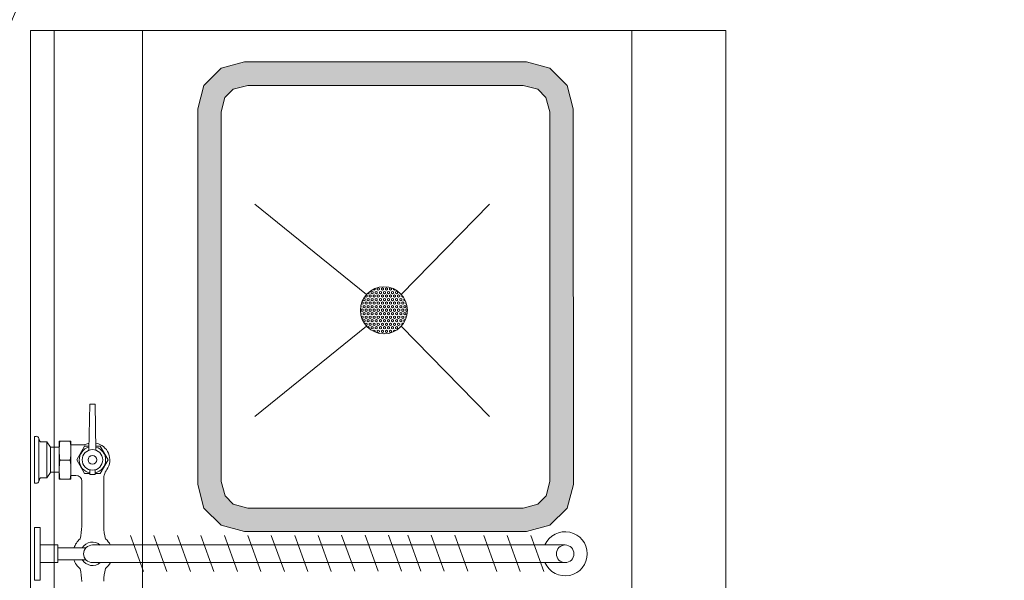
# Model space of a CAD drawing. Header units: millimetres. Extents: x -1131 to 37929, y -9154 to 9180.
# Tile 33 of 85: x 13727 to 14777, y 3501 to 4099. Entities that reach past the tile are written whole.
import ezdxf

# ---------------------------------------------------------------- set-up
doc = ezdxf.new("R2010")
doc.units = ezdxf.units.MM
doc.layers.add('GREYSCALE', color=9, linetype='Continuous', lineweight=0, true_color=0x808080)

# ---------------------------------------------------------------- blocks, each defined once
blk = doc.blocks.new('FLOOR PLAN')
at = {"layer": 'GREYSCALE'}
h = blk.add_hatch(color=256, dxfattribs=at)
h.dxf.hatch_style = 1
h.paths.add_polyline_path([(14347.6, 12706.8), (14648.3, 12706.8), (14673.4, 12713.5), (14691.7, 12731.9), (14698.5, 12756.9), (14698.4, 13157.9), (14691.7, 13182.9), (14673.4, 13201.3), (14648.3, 13208), (14347.6, 13208), (14322.5, 13201.3), (14304.2, 13182.9), (14297.5, 13157.9), (14297.5, 12756.9), (14304.2, 12731.8), (14322.5, 12713.5)])
h.paths.add_polyline_path([(14350.9, 12731.8), (14645, 12731.9), (14660.4, 12736), (14669.3, 12744.8), (14673.4, 12760.2), (14673.4, 13154.6), (14669.2, 13170), (14660.4, 13178.8), (14645, 13182.9), (14350.9, 13182.9), (14335.5, 13178.8), (14326.6, 13170), (14322.5, 13154.6), (14322.5, 12760.2), (14326.7, 12744.8), (14335.5, 12736)], flags=16)
for p, q in [((14861, 13241.4), (14119.2, 13241.3)), ((14119.2, 13241.3), (14119.2, 12032.3)), ((14144.3, 12032.3), (14144.2, 13241.3)), ((14238.5, 12032.3), (14238.5, 13241.3)), ((14760.8, 12032.4), (14760.7, 13241.3)), ((14861, 12032.4), (14861, 13241.4)), ((14322.5, 13201.3), (14304.2, 13182.9)), ((14347.6, 13208), (14322.5, 13201.3)), ((14648.3, 13208), (14347.6, 13208)), ((14673.4, 13201.3), (14648.3, 13208)), ((14691.7, 13182.9), (14673.4, 13201.3)), ((14304.2, 13182.9), (14297.5, 13157.9)), ((14335.5, 13178.8), (14326.6, 13170)), ((14350.9, 13182.9), (14335.5, 13178.8)), ((14645, 13182.9), (14350.9, 13182.9)), ((14660.4, 13178.8), (14645, 13182.9)), ((14669.2, 13170), (14660.4, 13178.8)), ((14698.4, 13157.9), (14691.7, 13182.9)), ((14326.6, 13170), (14322.5, 13154.6)), ((14673.4, 13154.6), (14669.2, 13170)), ((14297.5, 13157.9), (14297.5, 12756.9)), ((14698.5, 12756.9), (14698.4, 13157.9)), ((14322.5, 13154.6), (14322.5, 12760.2)), ((14673.4, 12760.2), (14673.4, 13154.6)), ((14477.7, 12959.8), (14358.6, 13056.2)), ((14477.7, 12959.8), (14358.6, 13056.2)), ((14477.7, 12959.8), (14358.6, 13056.2)), ((14477.7, 12959.8), (14358.6, 13056.2)), ((14608.9, 13056.2), (14514.8, 12959.8)), ((14608.9, 13056.2), (14514.8, 12959.8)), ((14608.9, 13056.2), (14514.8, 12959.8)), ((14608.9, 13056.2), (14514.8, 12959.8)), ((14490.3, 12966.9), (14489.2, 12966.2)), ((14491.4, 12966.2), (14490.3, 12966.9)), ((14494.7, 12966.9), (14493.6, 12966.2)), ((14495.8, 12966.2), (14494.7, 12966.9)), ((14499, 12966.9), (14497.9, 12966.2)), ((14500.1, 12966.2), (14499, 12966.9)), ((14503.3, 12966.9), (14502.3, 12966.2)), ((14504.4, 12966.2), (14503.3, 12966.9)), ((14476.2, 12957.5), (14476.2, 12958)), ((14477.3, 12956.8), (14476.2, 12957.5)), ((14478.4, 12958.7), (14477.3, 12959.3)), ((14478.4, 12957.5), (14477.3, 12956.8)), ((14478.4, 12957.5), (14478.4, 12958.7)), ((14479.5, 12960.6), (14478.9, 12961)), ((14480.6, 12961.2), (14479.5, 12960.6)), ((14480.6, 12961.2), (14480.6, 12962.5)), ((14481.6, 12959.3), (14480.6, 12958.7)), ((14480.6, 12957.5), (14480.6, 12958.7)), ((14481.6, 12956.8), (14480.6, 12957.5)), ((14482.7, 12958.7), (14481.6, 12959.3)), ((14482.7, 12957.5), (14481.6, 12956.8)), ((14483.8, 12963.1), (14482.7, 12962.5)), ((14482.7, 12961.2), (14482.7, 12962.5)), ((14483.8, 12960.6), (14482.7, 12961.2)), ((14482.7, 12957.5), (14482.7, 12958.7)), ((14484.9, 12962.5), (14483.8, 12963.1)), ((14484.9, 12961.2), (14483.8, 12960.6)), ((14484.9, 12965), (14484.9, 12965.3)), ((14486, 12964.4), (14484.9, 12965)), ((14484.9, 12961.2), (14484.9, 12962.5)), ((14486, 12959.3), (14484.9, 12958.7)), ((14484.9, 12957.5), (14484.9, 12958.7)), ((14486, 12956.8), (14484.9, 12957.5)), ((14487.1, 12965), (14486, 12964.4)), ((14487.1, 12958.7), (14486, 12959.3)), ((14487.1, 12957.5), (14486, 12956.8)), ((14487.1, 12965), (14487.1, 12966.2)), ((14487.1, 12966.2), (14487.1, 12966.2)), ((14488.2, 12963.1), (14487.1, 12962.5)), ((14487.1, 12961.2), (14487.1, 12962.5)), ((14488.2, 12960.6), (14487.1, 12961.2)), ((14487.1, 12957.5), (14487.1, 12958.7)), ((14489.2, 12962.5), (14488.2, 12963.1)), ((14489.2, 12961.2), (14488.2, 12960.6)), ((14489.2, 12965), (14489.2, 12966.2)), ((14490.3, 12964.4), (14489.2, 12965)), ((14489.2, 12961.2), (14489.2, 12962.5)), ((14490.3, 12959.3), (14489.2, 12958.7)), ((14489.2, 12957.5), (14489.2, 12958.7)), ((14490.3, 12956.8), (14489.2, 12957.5)), ((14491.4, 12965), (14490.3, 12964.4)), ((14491.4, 12958.7), (14490.3, 12959.3)), ((14491.4, 12957.5), (14490.3, 12956.8)), ((14491.4, 12965), (14491.4, 12966.2)), ((14492.5, 12963.1), (14491.4, 12962.5)), ((14491.4, 12961.2), (14491.4, 12962.5)), ((14492.5, 12960.6), (14491.4, 12961.2)), ((14491.4, 12957.5), (14491.4, 12958.7)), ((14493.6, 12962.5), (14492.5, 12963.1)), ((14493.6, 12961.2), (14492.5, 12960.6)), ((14493.6, 12965), (14493.6, 12966.2)), ((14494.7, 12964.4), (14493.6, 12965)), ((14493.6, 12961.2), (14493.6, 12962.5)), ((14494.7, 12959.3), (14493.6, 12958.7)), ((14493.6, 12957.5), (14493.6, 12958.7)), ((14494.7, 12956.8), (14493.6, 12957.5)), ((14495.8, 12965), (14494.7, 12964.4)), ((14495.8, 12958.7), (14494.7, 12959.3)), ((14495.8, 12957.5), (14494.7, 12956.8)), ((14495.8, 12965), (14495.8, 12966.2)), ((14496.8, 12963.1), (14495.8, 12962.5)), ((14495.8, 12961.2), (14495.8, 12962.5)), ((14496.8, 12960.6), (14495.8, 12961.2)), ((14495.8, 12957.5), (14495.8, 12958.7)), ((14497.9, 12962.5), (14496.8, 12963.1)), ((14497.9, 12961.2), (14496.8, 12960.6)), ((14497.9, 12965), (14497.9, 12966.2)), ((14499, 12964.4), (14497.9, 12965)), ((14497.9, 12961.2), (14497.9, 12962.5)), ((14499, 12959.3), (14497.9, 12958.7)), ((14497.9, 12957.5), (14497.9, 12958.7)), ((14499, 12956.8), (14497.9, 12957.5)), ((14500.1, 12965), (14499, 12964.4)), ((14500.1, 12958.7), (14499, 12959.3)), ((14500.1, 12957.5), (14499, 12956.8)), ((14500.1, 12965), (14500.1, 12966.2)), ((14501.2, 12963.1), (14500.1, 12962.5)), ((14500.1, 12961.2), (14500.1, 12962.5)), ((14501.2, 12960.6), (14500.1, 12961.2)), ((14500.1, 12957.5), (14500.1, 12958.7)), ((14502.3, 12962.5), (14501.2, 12963.1)), ((14502.3, 12961.2), (14501.2, 12960.6)), ((14502.3, 12965), (14502.3, 12966.2)), ((14503.3, 12964.4), (14502.3, 12965)), ((14502.3, 12961.2), (14502.3, 12962.5)), ((14503.3, 12959.3), (14502.3, 12958.7)), ((14502.3, 12957.5), (14502.3, 12958.7)), ((14503.3, 12956.8), (14502.3, 12957.5)), ((14504.4, 12965), (14503.3, 12964.4)), ((14504.4, 12958.7), (14503.3, 12959.3)), ((14504.4, 12957.5), (14503.3, 12956.8)), ((14504.4, 12965), (14504.4, 12966.2)), ((14505.5, 12963.1), (14504.4, 12962.5)), ((14504.4, 12961.2), (14504.4, 12962.5)), ((14505.5, 12960.6), (14504.4, 12961.2)), ((14504.4, 12957.5), (14504.4, 12958.7)), ((14506.6, 12962.5), (14505.5, 12963.1)), ((14506.6, 12961.2), (14505.5, 12960.6)), ((14506.6, 12965), (14506.6, 12965.8)), ((14507.7, 12964.4), (14506.6, 12965)), ((14506.6, 12961.2), (14506.6, 12962.5)), ((14507.7, 12959.3), (14506.6, 12958.7)), ((14506.6, 12957.5), (14506.6, 12958.7)), ((14507.7, 12956.8), (14506.6, 12957.5)), ((14508.5, 12964.8), (14507.7, 12964.4)), ((14508.8, 12958.7), (14507.7, 12959.3)), ((14508.8, 12957.5), (14507.7, 12956.8)), ((14509.9, 12963.1), (14508.8, 12962.5)), ((14508.8, 12961.2), (14508.8, 12962.5)), ((14509.9, 12960.6), (14508.8, 12961.2)), ((14508.8, 12957.5), (14508.8, 12958.7)), ((14510.9, 12962.5), (14509.9, 12963.1)), ((14510.9, 12961.2), (14509.9, 12960.6)), ((14510.9, 12961.2), (14510.9, 12962.5)), ((14512, 12959.3), (14510.9, 12958.7)), ((14510.9, 12957.5), (14510.9, 12958.7)), ((14512, 12956.8), (14510.9, 12957.5)), ((14513.1, 12958.7), (14512, 12959.3)), ((14513.1, 12957.5), (14512, 12956.8)), ((14513.1, 12961.2), (14513.1, 12961.5)), ((14513.8, 12960.8), (14513.1, 12961.2)), ((14513.1, 12957.5), (14513.1, 12958.7)), ((14515.6, 12958.9), (14515.3, 12958.7)), ((14515.3, 12957.5), (14515.3, 12958.7)), ((14516.4, 12956.8), (14515.3, 12957.5)), ((14516.9, 12957.1), (14516.4, 12956.8)), ((14471.9, 12946.2), (14471.4, 12945.9)), ((14471.9, 12947.4), (14471.6, 12947.6)), ((14471.9, 12946.2), (14471.9, 12947.4)), ((14473, 12949.3), (14472.2, 12949.8)), ((14473, 12951.8), (14472.8, 12951.7)), ((14474, 12951.2), (14473, 12951.8)), ((14474, 12949.9), (14473, 12949.3)), ((14474, 12953.7), (14474, 12954.5)), ((14475.1, 12953.1), (14474, 12953.7)), ((14474, 12949.9), (14474, 12951.2)), ((14475.1, 12948.1), (14474, 12947.4)), ((14474, 12946.2), (14474, 12947.4)), ((14475.1, 12945.6), (14474, 12946.2)), ((14475.1, 12955.6), (14474.4, 12955.2)), ((14476.2, 12955), (14475.1, 12955.6)), ((14476.2, 12953.7), (14475.1, 12953.1)), ((14476.2, 12947.4), (14475.1, 12948.1)), ((14476.2, 12946.2), (14475.1, 12945.6)), ((14476.2, 12953.7), (14476.2, 12955)), ((14477.3, 12951.8), (14476.2, 12951.2)), ((14476.2, 12949.9), (14476.2, 12951.2)), ((14477.3, 12949.3), (14476.2, 12949.9)), ((14476.2, 12946.2), (14476.2, 12947.4)), ((14478.4, 12951.2), (14477.3, 12951.8)), ((14478.4, 12949.9), (14477.3, 12949.3)), ((14479.5, 12955.6), (14478.4, 12955)), ((14478.4, 12953.7), (14478.4, 12955)), ((14479.5, 12953.1), (14478.4, 12953.7)), ((14478.4, 12949.9), (14478.4, 12951.2)), ((14479.5, 12948.1), (14478.4, 12947.4)), ((14478.4, 12946.2), (14478.4, 12947.4)), ((14479.5, 12945.6), (14478.4, 12946.2)), ((14480.6, 12955), (14479.5, 12955.6)), ((14480.6, 12953.7), (14479.5, 12953.1)), ((14480.6, 12947.4), (14479.5, 12948.1)), ((14480.6, 12946.2), (14479.5, 12945.6)), ((14480.6, 12953.7), (14480.6, 12955)), ((14481.6, 12951.8), (14480.6, 12951.2)), ((14480.6, 12949.9), (14480.6, 12951.2)), ((14481.6, 12949.3), (14480.6, 12949.9)), ((14480.6, 12946.2), (14480.6, 12947.4)), ((14482.7, 12951.2), (14481.6, 12951.8)), ((14482.7, 12949.9), (14481.6, 12949.3)), ((14483.8, 12955.6), (14482.7, 12955)), ((14482.7, 12953.7), (14482.7, 12955)), ((14483.8, 12953.1), (14482.7, 12953.7)), ((14482.7, 12949.9), (14482.7, 12951.2)), ((14483.8, 12948.1), (14482.7, 12947.4)), ((14482.7, 12946.2), (14482.7, 12947.4)), ((14483.8, 12945.6), (14482.7, 12946.2)), ((14484.9, 12955), (14483.8, 12955.6)), ((14484.9, 12953.7), (14483.8, 12953.1)), ((14484.9, 12947.4), (14483.8, 12948.1)), ((14484.9, 12946.2), (14483.8, 12945.6)), ((14484.9, 12953.7), (14484.9, 12955)), ((14486, 12951.8), (14484.9, 12951.2)), ((14484.9, 12949.9), (14484.9, 12951.2)), ((14486, 12949.3), (14484.9, 12949.9)), ((14484.9, 12946.2), (14484.9, 12947.4)), ((14487.1, 12951.2), (14486, 12951.8)), ((14487.1, 12949.9), (14486, 12949.3)), ((14488.2, 12955.6), (14487.1, 12955)), ((14487.1, 12953.7), (14487.1, 12955)), ((14488.2, 12953.1), (14487.1, 12953.7)), ((14487.1, 12949.9), (14487.1, 12951.2)), ((14488.2, 12948.1), (14487.1, 12947.4)), ((14487.1, 12946.2), (14487.1, 12947.4)), ((14488.2, 12945.6), (14487.1, 12946.2)), ((14489.2, 12955), (14488.2, 12955.6)), ((14489.2, 12953.7), (14488.2, 12953.1)), ((14489.2, 12947.4), (14488.2, 12948.1)), ((14489.2, 12946.2), (14488.2, 12945.6)), ((14489.2, 12953.7), (14489.2, 12955)), ((14490.3, 12951.8), (14489.2, 12951.2)), ((14489.2, 12949.9), (14489.2, 12951.2)), ((14490.3, 12949.3), (14489.2, 12949.9)), ((14489.2, 12946.2), (14489.2, 12947.4)), ((14491.4, 12951.2), (14490.3, 12951.8)), ((14491.4, 12949.9), (14490.3, 12949.3)), ((14492.5, 12955.6), (14491.4, 12955)), ((14491.4, 12953.7), (14491.4, 12955)), ((14492.5, 12953.1), (14491.4, 12953.7)), ((14491.4, 12949.9), (14491.4, 12951.2)), ((14492.5, 12948.1), (14491.4, 12947.4)), ((14491.4, 12946.2), (14491.4, 12947.4)), ((14492.5, 12945.6), (14491.4, 12946.2)), ((14493.6, 12955), (14492.5, 12955.6)), ((14493.6, 12953.7), (14492.5, 12953.1)), ((14493.6, 12947.4), (14492.5, 12948.1)), ((14493.6, 12946.2), (14492.5, 12945.6)), ((14493.6, 12953.7), (14493.6, 12955)), ((14494.7, 12951.8), (14493.6, 12951.2)), ((14493.6, 12949.9), (14493.6, 12951.2)), ((14494.7, 12949.3), (14493.6, 12949.9)), ((14493.6, 12946.2), (14493.6, 12947.4)), ((14495.8, 12951.2), (14494.7, 12951.8)), ((14495.8, 12949.9), (14494.7, 12949.3)), ((14496.8, 12955.6), (14495.8, 12955)), ((14495.8, 12953.7), (14495.8, 12955)), ((14496.8, 12953.1), (14495.8, 12953.7)), ((14495.8, 12949.9), (14495.8, 12951.2)), ((14496.8, 12948.1), (14495.8, 12947.4)), ((14495.8, 12946.2), (14495.8, 12947.4)), ((14496.8, 12945.6), (14495.8, 12946.2)), ((14497.9, 12955), (14496.8, 12955.6)), ((14497.9, 12953.7), (14496.8, 12953.1)), ((14497.9, 12947.4), (14496.8, 12948.1)), ((14497.9, 12946.2), (14496.8, 12945.6)), ((14497.9, 12953.7), (14497.9, 12955)), ((14499, 12951.8), (14497.9, 12951.2)), ((14497.9, 12949.9), (14497.9, 12951.2)), ((14499, 12949.3), (14497.9, 12949.9)), ((14497.9, 12946.2), (14497.9, 12947.4)), ((14500.1, 12951.2), (14499, 12951.8)), ((14500.1, 12949.9), (14499, 12949.3)), ((14501.2, 12955.6), (14500.1, 12955)), ((14500.1, 12953.7), (14500.1, 12955)), ((14501.2, 12953.1), (14500.1, 12953.7)), ((14500.1, 12949.9), (14500.1, 12951.2)), ((14501.2, 12948.1), (14500.1, 12947.4)), ((14500.1, 12946.2), (14500.1, 12947.4)), ((14501.2, 12945.6), (14500.1, 12946.2)), ((14502.3, 12955), (14501.2, 12955.6)), ((14502.3, 12953.7), (14501.2, 12953.1)), ((14502.3, 12947.4), (14501.2, 12948.1)), ((14502.3, 12946.2), (14501.2, 12945.6)), ((14502.3, 12953.7), (14502.3, 12955)), ((14503.3, 12951.8), (14502.3, 12951.2)), ((14502.3, 12949.9), (14502.3, 12951.2)), ((14503.3, 12949.3), (14502.3, 12949.9)), ((14502.3, 12946.2), (14502.3, 12947.4)), ((14504.4, 12951.2), (14503.3, 12951.8)), ((14504.4, 12949.9), (14503.3, 12949.3)), ((14505.5, 12955.6), (14504.4, 12955)), ((14504.4, 12953.7), (14504.4, 12955)), ((14505.5, 12953.1), (14504.4, 12953.7)), ((14504.4, 12949.9), (14504.4, 12951.2)), ((14505.5, 12948.1), (14504.4, 12947.4)), ((14504.4, 12946.2), (14504.4, 12947.4)), ((14505.5, 12945.6), (14504.4, 12946.2)), ((14506.6, 12955), (14505.5, 12955.6)), ((14506.6, 12953.7), (14505.5, 12953.1)), ((14506.6, 12947.4), (14505.5, 12948.1)), ((14506.6, 12946.2), (14505.5, 12945.6)), ((14506.6, 12953.7), (14506.6, 12955)), ((14507.7, 12951.8), (14506.6, 12951.2)), ((14506.6, 12949.9), (14506.6, 12951.2)), ((14507.7, 12949.3), (14506.6, 12949.9)), ((14506.6, 12946.2), (14506.6, 12947.4)), ((14508.8, 12951.2), (14507.7, 12951.8)), ((14508.8, 12949.9), (14507.7, 12949.3)), ((14509.9, 12955.6), (14508.8, 12955)), ((14508.8, 12953.7), (14508.8, 12955)), ((14509.9, 12953.1), (14508.8, 12953.7)), ((14508.8, 12949.9), (14508.8, 12951.2)), ((14509.9, 12948.1), (14508.8, 12947.4)), ((14508.8, 12946.2), (14508.8, 12947.4)), ((14509.9, 12945.6), (14508.8, 12946.2)), ((14510.9, 12955), (14509.9, 12955.6)), ((14510.9, 12953.7), (14509.9, 12953.1)), ((14510.9, 12947.4), (14509.9, 12948.1)), ((14510.9, 12946.2), (14509.9, 12945.6)), ((14510.9, 12953.7), (14510.9, 12955)), ((14512, 12951.8), (14510.9, 12951.2)), ((14510.9, 12949.9), (14510.9, 12951.2)), ((14512, 12949.3), (14510.9, 12949.9)), ((14510.9, 12946.2), (14510.9, 12947.4)), ((14513.1, 12951.2), (14512, 12951.8)), ((14513.1, 12949.9), (14512, 12949.3)), ((14514.2, 12955.6), (14513.1, 12955)), ((14513.1, 12953.7), (14513.1, 12955)), ((14514.2, 12953.1), (14513.1, 12953.7)), ((14513.1, 12949.9), (14513.1, 12951.2)), ((14514.2, 12948.1), (14513.1, 12947.4)), ((14513.1, 12946.2), (14513.1, 12947.4)), ((14514.2, 12945.6), (14513.1, 12946.2)), ((14515.3, 12955), (14514.2, 12955.6)), ((14515.3, 12953.7), (14514.2, 12953.1)), ((14515.3, 12947.4), (14514.2, 12948.1)), ((14515.3, 12946.2), (14514.2, 12945.6)), ((14515.3, 12953.7), (14515.3, 12955)), ((14516.4, 12951.8), (14515.3, 12951.2)), ((14515.3, 12949.9), (14515.3, 12951.2)), ((14516.4, 12949.3), (14515.3, 12949.9)), ((14515.3, 12946.2), (14515.3, 12947.4)), ((14517.5, 12951.2), (14516.4, 12951.8)), ((14517.5, 12949.9), (14516.4, 12949.3)), ((14518.1, 12955.3), (14517.5, 12955)), ((14517.5, 12953.7), (14517.5, 12955)), ((14518.5, 12953.1), (14517.5, 12953.7)), ((14517.5, 12949.9), (14517.5, 12951.2)), ((14518.5, 12948.1), (14517.5, 12947.4)), ((14517.5, 12946.2), (14517.5, 12947.4)), ((14518.5, 12945.6), (14517.5, 12946.2)), ((14519.1, 12953.4), (14518.5, 12953.1)), ((14519.6, 12947.4), (14518.5, 12948.1)), ((14519.6, 12946.2), (14518.5, 12945.6)), ((14519.9, 12951.3), (14519.6, 12951.2)), ((14519.6, 12949.9), (14519.6, 12951.2)), ((14520.5, 12949.5), (14519.6, 12949.9)), ((14519.6, 12946.2), (14519.6, 12947.4)), ((14471.9, 12939.9), (14471.4, 12940.2)), ((14471.9, 12938.7), (14471.6, 12938.5)), ((14473, 12944.3), (14471.9, 12943.7)), ((14471.9, 12942.4), (14471.9, 12943.7)), ((14473, 12941.8), (14471.9, 12942.4)), ((14471.9, 12938.7), (14471.9, 12939.9)), ((14473, 12936.8), (14472.1, 12936.3)), ((14474, 12943.7), (14473, 12944.3)), ((14474, 12942.4), (14473, 12941.8)), ((14474, 12936.2), (14473, 12936.8)), ((14474, 12942.4), (14474, 12943.7)), ((14475.1, 12940.5), (14474, 12939.9)), ((14474, 12938.7), (14474, 12939.9)), ((14475.1, 12938), (14474, 12938.7)), ((14474, 12934.9), (14474, 12936.2)), ((14476.2, 12939.9), (14475.1, 12940.5)), ((14476.2, 12938.7), (14475.1, 12938)), ((14477.3, 12944.3), (14476.2, 12943.7)), ((14476.2, 12942.4), (14476.2, 12943.7)), ((14477.3, 12941.8), (14476.2, 12942.4)), ((14476.2, 12938.7), (14476.2, 12939.9)), ((14477.3, 12936.8), (14476.2, 12936.2)), ((14476.2, 12934.9), (14476.2, 12936.2)), ((14478.4, 12943.7), (14477.3, 12944.3)), ((14478.4, 12942.4), (14477.3, 12941.8)), ((14478.4, 12936.2), (14477.3, 12936.8)), ((14478.4, 12942.4), (14478.4, 12943.7)), ((14479.5, 12940.5), (14478.4, 12939.9)), ((14478.4, 12938.7), (14478.4, 12939.9)), ((14479.5, 12938), (14478.4, 12938.7)), ((14478.4, 12934.9), (14478.4, 12936.2)), ((14480.6, 12939.9), (14479.5, 12940.5)), ((14480.6, 12938.7), (14479.5, 12938)), ((14481.6, 12944.3), (14480.6, 12943.7)), ((14480.6, 12942.4), (14480.6, 12943.7)), ((14481.6, 12941.8), (14480.6, 12942.4)), ((14480.6, 12938.7), (14480.6, 12939.9)), ((14481.6, 12936.8), (14480.6, 12936.2)), ((14480.6, 12934.9), (14480.6, 12936.2)), ((14482.7, 12943.7), (14481.6, 12944.3)), ((14482.7, 12942.4), (14481.6, 12941.8)), ((14482.7, 12936.2), (14481.6, 12936.8)), ((14482.7, 12942.4), (14482.7, 12943.7)), ((14483.8, 12940.5), (14482.7, 12939.9)), ((14482.7, 12938.7), (14482.7, 12939.9)), ((14483.8, 12938), (14482.7, 12938.7)), ((14482.7, 12934.9), (14482.7, 12936.2)), ((14484.9, 12939.9), (14483.8, 12940.5)), ((14484.9, 12938.7), (14483.8, 12938)), ((14486, 12944.3), (14484.9, 12943.7)), ((14484.9, 12942.4), (14484.9, 12943.7)), ((14486, 12941.8), (14484.9, 12942.4)), ((14484.9, 12938.7), (14484.9, 12939.9)), ((14486, 12936.8), (14484.9, 12936.2)), ((14484.9, 12934.9), (14484.9, 12936.2)), ((14487.1, 12943.7), (14486, 12944.3)), ((14487.1, 12942.4), (14486, 12941.8)), ((14487.1, 12936.2), (14486, 12936.8)), ((14487.1, 12942.4), (14487.1, 12943.7)), ((14488.2, 12940.5), (14487.1, 12939.9)), ((14487.1, 12938.7), (14487.1, 12939.9)), ((14488.2, 12938), (14487.1, 12938.7)), ((14487.1, 12934.9), (14487.1, 12936.2)), ((14489.2, 12939.9), (14488.2, 12940.5)), ((14489.2, 12938.7), (14488.2, 12938)), ((14490.3, 12944.3), (14489.2, 12943.7)), ((14489.2, 12942.4), (14489.2, 12943.7)), ((14490.3, 12941.8), (14489.2, 12942.4)), ((14489.2, 12938.7), (14489.2, 12939.9)), ((14490.3, 12936.8), (14489.2, 12936.2)), ((14489.2, 12934.9), (14489.2, 12936.2)), ((14491.4, 12943.7), (14490.3, 12944.3)), ((14491.4, 12942.4), (14490.3, 12941.8)), ((14491.4, 12936.2), (14490.3, 12936.8)), ((14491.4, 12942.4), (14491.4, 12943.7)), ((14492.5, 12940.5), (14491.4, 12939.9)), ((14491.4, 12938.7), (14491.4, 12939.9)), ((14492.5, 12938), (14491.4, 12938.7)), ((14491.4, 12934.9), (14491.4, 12936.2)), ((14493.6, 12939.9), (14492.5, 12940.5)), ((14493.6, 12938.7), (14492.5, 12938)), ((14494.7, 12944.3), (14493.6, 12943.7)), ((14493.6, 12942.4), (14493.6, 12943.7)), ((14494.7, 12941.8), (14493.6, 12942.4)), ((14493.6, 12938.7), (14493.6, 12939.9)), ((14494.7, 12936.8), (14493.6, 12936.2)), ((14493.6, 12934.9), (14493.6, 12936.2)), ((14495.8, 12943.7), (14494.7, 12944.3)), ((14495.8, 12942.4), (14494.7, 12941.8)), ((14495.8, 12936.2), (14494.7, 12936.8)), ((14495.8, 12942.4), (14495.8, 12943.7)), ((14496.8, 12940.5), (14495.8, 12939.9)), ((14495.8, 12938.7), (14495.8, 12939.9)), ((14496.8, 12938), (14495.8, 12938.7)), ((14495.8, 12934.9), (14495.8, 12936.2)), ((14497.9, 12939.9), (14496.8, 12940.5)), ((14497.9, 12938.7), (14496.8, 12938)), ((14499, 12944.3), (14497.9, 12943.7)), ((14497.9, 12942.4), (14497.9, 12943.7)), ((14499, 12941.8), (14497.9, 12942.4)), ((14497.9, 12938.7), (14497.9, 12939.9)), ((14499, 12936.8), (14497.9, 12936.2)), ((14497.9, 12934.9), (14497.9, 12936.2)), ((14500.1, 12943.7), (14499, 12944.3)), ((14500.1, 12942.4), (14499, 12941.8)), ((14500.1, 12936.2), (14499, 12936.8)), ((14500.1, 12942.4), (14500.1, 12943.7)), ((14501.2, 12940.5), (14500.1, 12939.9)), ((14500.1, 12938.7), (14500.1, 12939.9)), ((14501.2, 12938), (14500.1, 12938.7)), ((14500.1, 12934.9), (14500.1, 12936.2)), ((14502.3, 12939.9), (14501.2, 12940.5)), ((14502.3, 12938.7), (14501.2, 12938)), ((14503.3, 12944.3), (14502.3, 12943.7)), ((14502.3, 12942.4), (14502.3, 12943.7)), ((14503.3, 12941.8), (14502.3, 12942.4)), ((14502.3, 12938.7), (14502.3, 12939.9)), ((14503.3, 12936.8), (14502.3, 12936.2)), ((14502.3, 12934.9), (14502.3, 12936.2)), ((14504.4, 12943.7), (14503.3, 12944.3)), ((14504.4, 12942.4), (14503.3, 12941.8)), ((14504.4, 12936.2), (14503.3, 12936.8)), ((14504.4, 12942.4), (14504.4, 12943.7)), ((14505.5, 12940.5), (14504.4, 12939.9)), ((14504.4, 12938.7), (14504.4, 12939.9)), ((14505.5, 12938), (14504.4, 12938.7)), ((14504.4, 12934.9), (14504.4, 12936.2)), ((14506.6, 12939.9), (14505.5, 12940.5)), ((14506.6, 12938.7), (14505.5, 12938)), ((14507.7, 12944.3), (14506.6, 12943.7)), ((14506.6, 12942.4), (14506.6, 12943.7)), ((14507.7, 12941.8), (14506.6, 12942.4)), ((14506.6, 12938.7), (14506.6, 12939.9)), ((14507.7, 12936.8), (14506.6, 12936.2)), ((14506.6, 12934.9), (14506.6, 12936.2)), ((14508.8, 12943.7), (14507.7, 12944.3)), ((14508.8, 12942.4), (14507.7, 12941.8)), ((14508.8, 12936.2), (14507.7, 12936.8)), ((14508.8, 12942.4), (14508.8, 12943.7)), ((14509.9, 12940.5), (14508.8, 12939.9)), ((14508.8, 12938.7), (14508.8, 12939.9)), ((14509.9, 12938), (14508.8, 12938.7)), ((14508.8, 12934.9), (14508.8, 12936.2)), ((14510.9, 12939.9), (14509.9, 12940.5)), ((14510.9, 12938.7), (14509.9, 12938)), ((14512, 12944.3), (14510.9, 12943.7)), ((14510.9, 12942.4), (14510.9, 12943.7)), ((14512, 12941.8), (14510.9, 12942.4)), ((14510.9, 12938.7), (14510.9, 12939.9)), ((14512, 12936.8), (14510.9, 12936.2)), ((14510.9, 12934.9), (14510.9, 12936.2)), ((14513.1, 12943.7), (14512, 12944.3)), ((14513.1, 12942.4), (14512, 12941.8)), ((14513.1, 12936.2), (14512, 12936.8)), ((14513.1, 12942.4), (14513.1, 12943.7)), ((14514.2, 12940.5), (14513.1, 12939.9)), ((14513.1, 12938.7), (14513.1, 12939.9)), ((14514.2, 12938), (14513.1, 12938.7)), ((14513.1, 12934.9), (14513.1, 12936.2)), ((14515.3, 12939.9), (14514.2, 12940.5)), ((14515.3, 12938.7), (14514.2, 12938)), ((14516.4, 12944.3), (14515.3, 12943.7)), ((14515.3, 12942.4), (14515.3, 12943.7)), ((14516.4, 12941.8), (14515.3, 12942.4)), ((14515.3, 12938.7), (14515.3, 12939.9)), ((14516.4, 12936.8), (14515.3, 12936.2)), ((14515.3, 12934.9), (14515.3, 12936.2)), ((14517.5, 12943.7), (14516.4, 12944.3)), ((14517.5, 12942.4), (14516.4, 12941.8)), ((14517.5, 12936.2), (14516.4, 12936.8)), ((14517.5, 12942.4), (14517.5, 12943.7)), ((14518.5, 12940.5), (14517.5, 12939.9)), ((14517.5, 12938.7), (14517.5, 12939.9)), ((14518.5, 12938), (14517.5, 12938.7)), ((14517.5, 12934.9), (14517.5, 12936.2)), ((14519.6, 12939.9), (14518.5, 12940.5)), ((14519.6, 12938.7), (14518.5, 12938)), ((14520.7, 12944.3), (14519.6, 12943.7)), ((14519.6, 12942.4), (14519.6, 12943.7)), ((14520.7, 12941.8), (14519.6, 12942.4)), ((14519.6, 12938.7), (14519.6, 12939.9)), ((14520.5, 12936.7), (14519.6, 12936.2)), ((14519.6, 12934.9), (14519.6, 12936.2)), ((14521.3, 12944), (14520.7, 12944.3)), ((14521.3, 12942.2), (14520.7, 12941.8)), ((14477.7, 12926.1), (14358.6, 12829.6)), ((14477.7, 12926.1), (14358.6, 12829.6)), ((14477.7, 12926.1), (14358.6, 12829.6)), ((14477.7, 12926.1), (14358.6, 12829.6)), ((14473, 12934.3), (14472.7, 12934.4)), ((14474, 12934.9), (14473, 12934.3)), ((14475.1, 12933), (14474, 12932.4)), ((14474, 12931.3), (14474, 12932.4)), ((14475.1, 12930.5), (14474.2, 12931.1)), ((14476.2, 12932.4), (14475.1, 12933)), ((14476.2, 12931.2), (14475.1, 12930.5)), ((14477.3, 12934.3), (14476.2, 12934.9)), ((14476.2, 12931.2), (14476.2, 12932.4)), ((14477.3, 12929.3), (14476.2, 12928.6)), ((14476.2, 12927.9), (14476.2, 12928.6)), ((14477.3, 12926.8), (14476.9, 12927)), ((14478.4, 12934.9), (14477.3, 12934.3)), ((14478.4, 12928.6), (14477.3, 12929.3)), ((14478.4, 12927.4), (14477.3, 12926.8)), ((14479.5, 12933), (14478.4, 12932.4)), ((14478.4, 12931.2), (14478.4, 12932.4)), ((14479.5, 12930.5), (14478.4, 12931.2)), ((14478.4, 12927.4), (14478.4, 12928.6)), ((14479.5, 12925.5), (14478.7, 12925.1)), ((14480.6, 12932.4), (14479.5, 12933)), ((14480.6, 12931.2), (14479.5, 12930.5)), ((14480.6, 12924.9), (14479.5, 12925.5)), ((14481.6, 12934.3), (14480.6, 12934.9)), ((14480.6, 12931.2), (14480.6, 12932.4)), ((14481.6, 12929.3), (14480.6, 12928.6)), ((14480.6, 12927.4), (14480.6, 12928.6)), ((14481.6, 12926.8), (14480.6, 12927.4)), ((14480.6, 12923.6), (14480.6, 12924.9)), ((14482.7, 12934.9), (14481.6, 12934.3)), ((14482.7, 12928.6), (14481.6, 12929.3)), ((14482.7, 12927.4), (14481.6, 12926.8)), ((14483.8, 12933), (14482.7, 12932.4)), ((14482.7, 12931.2), (14482.7, 12932.4)), ((14483.8, 12930.5), (14482.7, 12931.2)), ((14482.7, 12927.4), (14482.7, 12928.6)), ((14483.8, 12925.5), (14482.7, 12924.9)), ((14482.7, 12923.6), (14482.7, 12924.9)), ((14484.9, 12932.4), (14483.8, 12933)), ((14484.9, 12931.2), (14483.8, 12930.5)), ((14484.9, 12924.9), (14483.8, 12925.5)), ((14486, 12934.3), (14484.9, 12934.9)), ((14484.9, 12931.2), (14484.9, 12932.4)), ((14486, 12929.3), (14484.9, 12928.6)), ((14484.9, 12927.4), (14484.9, 12928.6)), ((14486, 12926.8), (14484.9, 12927.4)), ((14484.9, 12923.6), (14484.9, 12924.9)), ((14487.1, 12934.9), (14486, 12934.3)), ((14487.1, 12928.6), (14486, 12929.3)), ((14487.1, 12927.4), (14486, 12926.8)), ((14488.2, 12933), (14487.1, 12932.4)), ((14487.1, 12931.2), (14487.1, 12932.4)), ((14488.2, 12930.5), (14487.1, 12931.2)), ((14487.1, 12927.4), (14487.1, 12928.6)), ((14488.2, 12925.5), (14487.1, 12924.9)), ((14487.1, 12923.6), (14487.1, 12924.9)), ((14489.2, 12932.4), (14488.2, 12933)), ((14489.2, 12931.2), (14488.2, 12930.5)), ((14489.2, 12924.9), (14488.2, 12925.5)), ((14490.3, 12934.3), (14489.2, 12934.9)), ((14489.2, 12931.2), (14489.2, 12932.4)), ((14490.3, 12929.3), (14489.2, 12928.6)), ((14489.2, 12927.4), (14489.2, 12928.6)), ((14490.3, 12926.8), (14489.2, 12927.4)), ((14489.2, 12923.6), (14489.2, 12924.9)), ((14491.4, 12934.9), (14490.3, 12934.3)), ((14491.4, 12928.6), (14490.3, 12929.3)), ((14491.4, 12927.4), (14490.3, 12926.8)), ((14492.5, 12933), (14491.4, 12932.4)), ((14491.4, 12931.2), (14491.4, 12932.4)), ((14492.5, 12930.5), (14491.4, 12931.2)), ((14491.4, 12927.4), (14491.4, 12928.6)), ((14492.5, 12925.5), (14491.4, 12924.9)), ((14491.4, 12923.6), (14491.4, 12924.9)), ((14493.6, 12932.4), (14492.5, 12933)), ((14493.6, 12931.2), (14492.5, 12930.5)), ((14493.6, 12924.9), (14492.5, 12925.5)), ((14494.7, 12934.3), (14493.6, 12934.9)), ((14493.6, 12931.2), (14493.6, 12932.4)), ((14494.7, 12929.3), (14493.6, 12928.6)), ((14493.6, 12927.4), (14493.6, 12928.6)), ((14494.7, 12926.8), (14493.6, 12927.4)), ((14493.6, 12923.6), (14493.6, 12924.9)), ((14495.8, 12934.9), (14494.7, 12934.3)), ((14495.8, 12928.6), (14494.7, 12929.3)), ((14495.8, 12927.4), (14494.7, 12926.8)), ((14496.8, 12933), (14495.8, 12932.4)), ((14495.8, 12931.2), (14495.8, 12932.4)), ((14496.8, 12930.5), (14495.8, 12931.2)), ((14495.8, 12927.4), (14495.8, 12928.6)), ((14496.8, 12925.5), (14495.8, 12924.9)), ((14495.8, 12923.6), (14495.8, 12924.9)), ((14497.9, 12932.4), (14496.8, 12933)), ((14497.9, 12931.2), (14496.8, 12930.5)), ((14497.9, 12924.9), (14496.8, 12925.5)), ((14499, 12934.3), (14497.9, 12934.9)), ((14497.9, 12931.2), (14497.9, 12932.4)), ((14499, 12929.3), (14497.9, 12928.6)), ((14497.9, 12927.4), (14497.9, 12928.6)), ((14499, 12926.8), (14497.9, 12927.4)), ((14497.9, 12923.6), (14497.9, 12924.9)), ((14500.1, 12934.9), (14499, 12934.3)), ((14500.1, 12928.6), (14499, 12929.3)), ((14500.1, 12927.4), (14499, 12926.8)), ((14501.2, 12933), (14500.1, 12932.4)), ((14500.1, 12931.2), (14500.1, 12932.4)), ((14501.2, 12930.5), (14500.1, 12931.2)), ((14500.1, 12927.4), (14500.1, 12928.6)), ((14501.2, 12925.5), (14500.1, 12924.9)), ((14500.1, 12923.6), (14500.1, 12924.9)), ((14502.3, 12932.4), (14501.2, 12933)), ((14502.3, 12931.2), (14501.2, 12930.5)), ((14502.3, 12924.9), (14501.2, 12925.5)), ((14503.3, 12934.3), (14502.3, 12934.9)), ((14502.3, 12931.2), (14502.3, 12932.4)), ((14503.3, 12929.3), (14502.3, 12928.6)), ((14502.3, 12927.4), (14502.3, 12928.6)), ((14503.3, 12926.8), (14502.3, 12927.4)), ((14502.3, 12923.6), (14502.3, 12924.9)), ((14504.4, 12934.9), (14503.3, 12934.3)), ((14504.4, 12928.6), (14503.3, 12929.3)), ((14504.4, 12927.4), (14503.3, 12926.8)), ((14505.5, 12933), (14504.4, 12932.4)), ((14504.4, 12931.2), (14504.4, 12932.4)), ((14505.5, 12930.5), (14504.4, 12931.2)), ((14504.4, 12927.4), (14504.4, 12928.6)), ((14505.5, 12925.5), (14504.4, 12924.9)), ((14504.4, 12923.6), (14504.4, 12924.9)), ((14506.6, 12932.4), (14505.5, 12933)), ((14506.6, 12931.2), (14505.5, 12930.5)), ((14506.6, 12924.9), (14505.5, 12925.5)), ((14507.7, 12934.3), (14506.6, 12934.9)), ((14506.6, 12931.2), (14506.6, 12932.4)), ((14507.7, 12929.3), (14506.6, 12928.6)), ((14506.6, 12927.4), (14506.6, 12928.6)), ((14507.7, 12926.8), (14506.6, 12927.4)), ((14506.6, 12923.6), (14506.6, 12924.9)), ((14508.8, 12934.9), (14507.7, 12934.3)), ((14508.8, 12928.6), (14507.7, 12929.3)), ((14508.8, 12927.4), (14507.7, 12926.8)), ((14509.9, 12933), (14508.8, 12932.4)), ((14508.8, 12931.2), (14508.8, 12932.4)), ((14509.9, 12930.5), (14508.8, 12931.2)), ((14508.8, 12927.4), (14508.8, 12928.6)), ((14509.9, 12925.5), (14508.8, 12924.9)), ((14508.8, 12923.6), (14508.8, 12924.9)), ((14510.9, 12932.4), (14509.9, 12933)), ((14510.9, 12931.2), (14509.9, 12930.5)), ((14510.9, 12924.9), (14509.9, 12925.5)), ((14512, 12934.3), (14510.9, 12934.9)), ((14510.9, 12931.2), (14510.9, 12932.4)), ((14512, 12929.3), (14510.9, 12928.6)), ((14510.9, 12927.4), (14510.9, 12928.6)), ((14512, 12926.8), (14510.9, 12927.4)), ((14510.9, 12923.6), (14510.9, 12924.9)), ((14513.1, 12934.9), (14512, 12934.3)), ((14513.1, 12928.6), (14512, 12929.3)), ((14513.1, 12927.4), (14512, 12926.8)), ((14514.2, 12933), (14513.1, 12932.4)), ((14513.1, 12931.2), (14513.1, 12932.4)), ((14514.2, 12930.5), (14513.1, 12931.2)), ((14513.1, 12927.4), (14513.1, 12928.6)), ((14514.2, 12925.5), (14513.1, 12924.9)), ((14513.1, 12924.4), (14513.1, 12924.9)), ((14515.3, 12932.4), (14514.2, 12933)), ((14515.3, 12931.2), (14514.2, 12930.5)), ((14514.3, 12925.5), (14514.2, 12925.5)), ((14608.9, 12829.7), (14514.8, 12926.1)), ((14608.9, 12829.7), (14514.8, 12926.1)), ((14608.9, 12829.7), (14514.8, 12926.1)), ((14608.9, 12829.7), (14514.8, 12926.1)), ((14516.4, 12934.3), (14515.3, 12934.9)), ((14515.3, 12931.2), (14515.3, 12932.4)), ((14516.4, 12929.3), (14515.3, 12928.6)), ((14515.3, 12927.4), (14515.3, 12928.6)), ((14515.7, 12927.1), (14515.3, 12927.4)), ((14517.5, 12934.9), (14516.4, 12934.3)), ((14517, 12928.9), (14516.4, 12929.3)), ((14518.5, 12933), (14517.5, 12932.4)), ((14517.5, 12931.2), (14517.5, 12932.4)), ((14518.2, 12930.7), (14517.5, 12931.2)), ((14519.1, 12932.7), (14518.5, 12933)), ((14520, 12934.7), (14519.6, 12934.9)), ((14480.6, 12923.6), (14480.4, 12923.5)), ((14483.8, 12923), (14482.7, 12923.6)), ((14484.9, 12923.6), (14483.8, 12923)), ((14486, 12921.8), (14484.9, 12921.1)), ((14484.9, 12920.6), (14484.9, 12921.1)), ((14487.1, 12921.1), (14486, 12921.8)), ((14487.1, 12919.9), (14486.8, 12919.7)), ((14488.2, 12923), (14487.1, 12923.6)), ((14487.1, 12919.9), (14487.1, 12921.1)), ((14489.2, 12923.6), (14488.2, 12923)), ((14490.3, 12921.8), (14489.2, 12921.1)), ((14489.2, 12919.9), (14489.2, 12921.1)), ((14490.3, 12919.2), (14489.2, 12919.9)), ((14491.4, 12921.1), (14490.3, 12921.8)), ((14491.4, 12919.9), (14490.3, 12919.2)), ((14492.5, 12923), (14491.4, 12923.6)), ((14491.4, 12919.9), (14491.4, 12921.1)), ((14493.6, 12923.6), (14492.5, 12923)), ((14494.7, 12921.8), (14493.6, 12921.1)), ((14493.6, 12919.9), (14493.6, 12921.1)), ((14494.7, 12919.2), (14493.6, 12919.9)), ((14495.8, 12921.1), (14494.7, 12921.8)), ((14495.8, 12919.9), (14494.7, 12919.2)), ((14496.8, 12923), (14495.8, 12923.6)), ((14495.8, 12919.9), (14495.8, 12921.1)), ((14496.8, 12918), (14496.6, 12917.9)), ((14497.9, 12923.6), (14496.8, 12923)), ((14497, 12917.9), (14496.8, 12918)), ((14499, 12921.8), (14497.9, 12921.1)), ((14497.9, 12919.9), (14497.9, 12921.1)), ((14499, 12919.2), (14497.9, 12919.9)), ((14500.1, 12921.1), (14499, 12921.8)), ((14500.1, 12919.9), (14499, 12919.2)), ((14501.2, 12923), (14500.1, 12923.6)), ((14500.1, 12919.9), (14500.1, 12921.1)), ((14502.3, 12923.6), (14501.2, 12923)), ((14503.3, 12921.8), (14502.3, 12921.1)), ((14502.3, 12919.9), (14502.3, 12921.1)), ((14503.3, 12919.2), (14502.3, 12919.9)), ((14504.4, 12921.1), (14503.3, 12921.8)), ((14504.4, 12919.9), (14503.3, 12919.2)), ((14505.5, 12923), (14504.4, 12923.6)), ((14504.4, 12919.9), (14504.4, 12921.1)), ((14506.6, 12923.6), (14505.5, 12923)), ((14507.7, 12921.8), (14506.6, 12921.1)), ((14506.6, 12920.1), (14506.6, 12921.1)), ((14508.7, 12921.2), (14507.7, 12921.8)), ((14509.9, 12923), (14508.8, 12923.6)), ((14510.9, 12923.6), (14509.9, 12923)), ((14182.3, 12842.9), (14181.5, 12793.6)), ((14182.3, 12842.9), (14188.1, 12842.9)), ((14188.1, 12842.9), (14188.9, 12793.6)), ((14125.2, 12808.4), (14123.2, 12808.4)), ((14123.2, 12758.3), (14123.2, 12808.4)), ((14128, 12806.2), (14128, 12760.5)), ((14129.2, 12803.4), (14128, 12806.2)), ((14136.7, 12802.5), (14130.6, 12802.5)), ((14136.7, 12802.5), (14140.6, 12796.7)), ((14136.7, 12764.2), (14136.7, 12802.5)), ((14162.2, 12803.2), (14149.7, 12803.2)), ((14149.7, 12803.2), (14149.7, 12783)), ((14162.2, 12762.8), (14162.2, 12803.2)), ((14162.2, 12799.3), (14176.4, 12799.4)), ((14149.7, 12796.7), (14140.6, 12796.7)), ((14140.6, 12770.1), (14140.6, 12796.6)), ((14149.7, 12783), (14149.7, 12762.8)), ((14161.4, 12783), (14150.4, 12783)), ((14136.7, 12764.2), (14140.6, 12770)), ((14149.7, 12770.1), (14140.6, 12770.1)), ((14182.3, 12772.7), (14182.3, 12767.6)), ((14188.1, 12767.6), (14182.3, 12767.6)), ((14188.1, 12772.7), (14188.1, 12767.6)), ((14125.2, 12758.3), (14123.2, 12758.3)), ((14129.2, 12763.3), (14128, 12760.4)), ((14136.7, 12764.2), (14130.6, 12764.2)), ((14162.2, 12762.8), (14149.7, 12762.8)), ((14162.2, 12766.7), (14167.6, 12766.7)), ((14173.9, 12712.4), (14173.9, 12760.5)), ((14197.3, 12712.4), (14197.3, 12760.5)), ((14197.3, 12712.4), (14197.3, 12760.5)), ((14297.5, 12756.9), (14304.2, 12731.8)), ((14322.5, 12760.2), (14326.7, 12744.8)), ((14669.3, 12744.8), (14673.4, 12760.2)), ((14691.7, 12731.9), (14698.5, 12756.9)), ((14173.9, 12738.2), (14173.9, 12711.5)), ((14326.7, 12744.8), (14335.5, 12736)), ((14335.5, 12736), (14350.9, 12731.8)), ((14645, 12731.9), (14660.4, 12736)), ((14660.4, 12736), (14669.3, 12744.8)), ((14304.2, 12731.8), (14322.5, 12713.5)), ((14350.9, 12731.8), (14645, 12731.9)), ((14673.4, 12713.5), (14691.7, 12731.9)), ((14123.2, 12711.3), (14123.2, 12654.9)), ((14123.2, 12711.3), (14129.5, 12711.3)), ((14129.5, 12711.3), (14129.5, 12683.1)), ((14322.5, 12713.5), (14347.6, 12706.8)), ((14347.6, 12706.8), (14648.3, 12706.8)), ((14648.3, 12706.8), (14673.4, 12713.5)), ((14239.7, 12664.3), (14225.7, 12702.6)), ((14264.7, 12664.3), (14250.8, 12702.6)), ((14289.8, 12664.3), (14275.8, 12702.6)), ((14314.8, 12664.3), (14300.9, 12702.6)), ((14339.9, 12664.3), (14326, 12702.6)), ((14365, 12664.3), (14351, 12702.6)), ((14390, 12664.3), (14376.1, 12702.6)), ((14415.1, 12664.3), (14401.2, 12702.6)), ((14440.1, 12664.3), (14426.2, 12702.6)), ((14465.1, 12664.7), (14451.1, 12703)), ((14490.1, 12664.7), (14476.2, 12703)), ((14515.2, 12664.7), (14501.3, 12703)), ((14535.6, 12664.7), (14521.7, 12703)), ((14560.7, 12664.7), (14546.8, 12703)), ((14585.8, 12664.7), (14571.8, 12703)), ((14616.7, 12664.3), (14602.8, 12702.6)), ((14641.8, 12664.3), (14627.8, 12702.6)), ((14666.8, 12664.3), (14652.9, 12702.6)), ((14148.3, 12692.5), (14129.5, 12692.5)), ((14129.5, 12683.1), (14129.5, 12654.9)), ((14148.3, 12673.7), (14148.3, 12692.5)), ((14178.2, 12689.3), (14148.3, 12689.3)), ((14689.7, 12692.5), (14185.2, 12692.5)), ((14148.3, 12673.7), (14129.5, 12673.7)), ((14178.2, 12676.8), (14148.3, 12676.8)), ((14689.7, 12673.7), (14185.2, 12673.7)), ((14123.2, 12654.9), (14129.5, 12654.9))]:
    blk.add_line(p, q, dxfattribs=at)
for points in [[(14182.3, 12768.9), (14176.9, 12768.9), (14168.5, 12783.3), (14176.9, 12797.8), (14181.5, 12797.8)], [(14188.9, 12797.8), (14193.5, 12797.8), (14201.9, 12783.3), (14193.5, 12768.9), (14188.1, 12768.9)]]:
    blk.add_lwpolyline(points, dxfattribs=at)
for centre, radius in [((14496.3, 12942.9), 25.1), ((14496.3, 12942.9), 25.1), ((14496.3, 12942.9), 25.1), ((14496.3, 12942.9), 25.1), ((14185.2, 12783.3), 11), ((14185.2, 12783.3), 4.7), ((14689.7, 12683.1), 9.4)]:
    blk.add_circle(centre, radius, dxfattribs=at)
for centre, radius, start, end in [((21130.7, 10361.1), 7752.9, 141.70885, 166.51663), ((21130.7, 10361.1), 7602.5, 141.77328, 166.24476), ((14125.2, 12805.5), 2.96, 15.0026, 90.0026), ((14130.6, 12804), 1.53, 202.5364, 270.0026), ((14215.4, 12793.1), 65.7, 171.1464, 188.8588), ((14096.5, 12793.1), 65.7, 351.1464, 8.8588), ((14176.3, 12802.5), 3.13, 270.5026, 294.608), ((14185.2, 12783.2), 18.2, 101.4702, 114.608), ((14185.5, 12783.3), 18.2, 325.5662, 79.6236), ((14185.2, 12783.3), 14.1, 105.1515, 258.2056), ((14185.2, 12783.3), 14.1, 281.7996, 74.8537), ((14215.4, 12772.9), 65.7, 171.1464, 188.8588), ((14096.5, 12772.9), 65.7, 351.1464, 8.8588), ((14215.9, 12762.5), 18.6, 145.512, 186.2233), ((14125.2, 12761.3), 2.96, 270.0026, 345.0026), ((14130.6, 12762.7), 1.53, 90.0026, 157.4688), ((14167.6, 12760.5), 6.27, 0.0026, 90.0026), ((14167.6, 12760.5), 6.27, 0.0026, 90.0026), ((14124.5, 12712.4), 49.3, 344.3101, 0.0026), ((14246.7, 12712.4), 49.3, 180.0026, 195.953), ((14689.7, 12683.1), 23.5, 203.5808, 156.4244), ((14185.2, 12683), 20.7, 129.8379, 162.1597), ((14229, 12683.1), 59.2, 164.3101, 164.5238), ((14185.2, 12683.1), 12.5, 48.593, 150.0026), ((14186, 12683), 20.7, 27.2556, 50.1629), ((14185.2, 12683.1), 9.4, 90.0026, 270.0026), ((14185.2, 12683), 20.7, 197.4384, 230.3701), ((14185.2, 12683.1), 12.5, 210.0026, 311.4122), ((14186, 12683.2), 20.7, 309.6351, 332.542), ((14229, 12683.1), 59.2, 195.6843, 195.6951), ((14124.5, 12653.7), 49.3, 0.0026, 15.6951), ((14246.7, 12653.9), 49.3, 164.2972, 180.0026)]:
    blk.add_arc(centre, radius, start, end, dxfattribs=at)
at = {"layer": 'GREYSCALE', "ltscale": 0.25}
for centre, radius, start, end in [((21162.4, 10254.8), 7837, 141.32998, 165.79348), ((21207.4, 10240.1), 7731.9, 141.9568, 165.48374)]:
    blk.add_arc(centre, radius, start, end, dxfattribs=at)

msp = doc.modelspace()

# ---------------------------------------------------------------- block references
at = {"layer": 'GREYSCALE'}
msp.add_blockref('FLOOR PLAN', (-381, -9153.5), dxfattribs=at)

doc.saveas('drawing.dxf')
